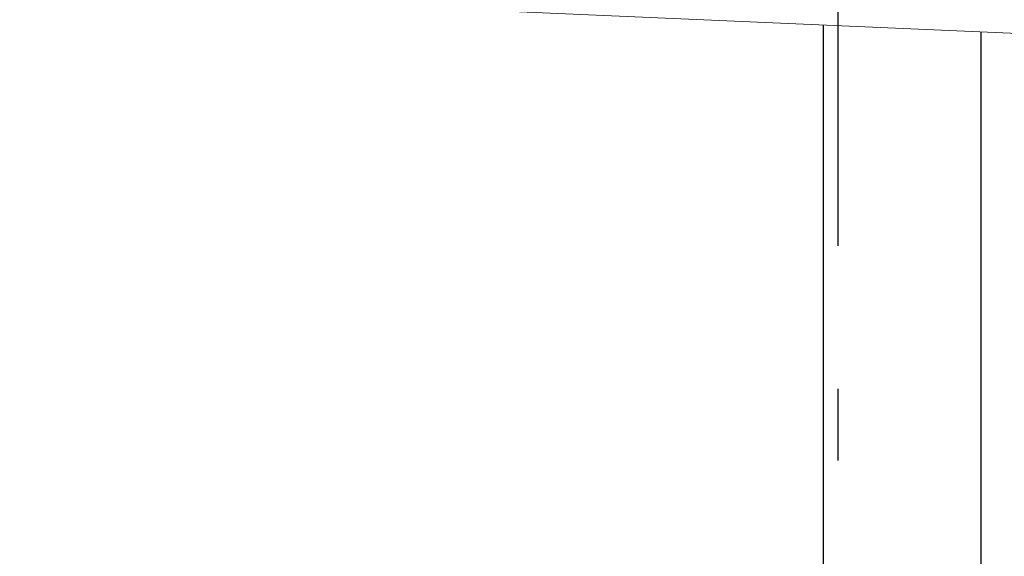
# Model space of a CAD drawing. Header units: millimetres. Extents: x -82116 to -59247, y -2070 to 13065.
# Tile 30 of 73: x -69245 to -68557, y 6399 to 6773. Entities that reach past the tile are written whole.
import ezdxf
from ezdxf.enums import TextEntityAlignment as Align

# ---------------------------------------------------------------- set-up
doc = ezdxf.new("R2010")
doc.units = ezdxf.units.MM
doc.header["$LTSCALE"] = 0.5
doc.header["$MEASUREMENT"] = 0
doc.linetypes.add('Akselinje', pattern=[1500, 1000, -200, 100, -200])
doc.linetypes.add('PLINE', pattern=[0])
for name, color, linetype in [('232- Ikke-bærende yttervegger', 7, 'Continuous'), ('242- Ikke-bærende innervegger', 7, 'Continuous'), ('256- Faste himlinger og overflatebehandling (Skravur)(Nye konstruksjoner)', 7, 'Continuous'), ('82-- Modullinjer', 7, 'Continuous')]:
    doc.layers.add(name, color=color, linetype=linetype)
doc.layers.add('236- Innvendig kledning og overflate(Nye konstruksjoner)', color=7, linetype='Continuous', lineweight=0)
doc.styles.add('GENERATED_STYLE_1', font='arial.ttf')

# ---------------------------------------------------------------- blocks, each defined once
blk = doc.blocks.new('Standard grid marker[4]', base_point=(-68673.16, 12565.45))
at = {"layer": '82-- Modullinjer', "linetype": 'Akselinje'}
blk.add_line((-68673.16, 12365.45), (-68673.16, 1550), dxfattribs=at)
at = {"layer": '82-- Modullinjer', "style": 'GENERATED_STYLE_1'}
for tag, p in [('AC_MarkerText_1_0', (-68673.16, 12902.95)), ('AC_MarkerText_1_1', (-68673.16, 1187.5))]:
    blk.add_attdef(tag, text='', height=175, rotation=360, dxfattribs=at).set_placement(p, align=Align.TOP_CENTER)

msp = doc.modelspace()

# ---------------------------------------------------------------- hatches: boundary and pattern name
at = {"layer": '256- Faste himlinger og overflatebehandling (Skravur)(Nye konstruksjoner)', "linetype": 'Continuous'}
h = msp.add_hatch(dxfattribs=at)
h.set_pattern_fill('Gips', color=256, style=0, pattern_type=2)
h.set_pattern_definition([(357.5, (0, 0), (3.77755, 86.52011), [0, -50]), (357.5, (26.865, 42.17), (3.77755, 86.52011), [0, -50])])
h.paths.add_polyline_path([(-69600.66, 6809.85), (-67885.66, 6734.97), (-67885.66, 6747.48), (-69600.66, 6822.36)])

# ---------------------------------------------------------------- linework, layer by layer
at = {"layer": '232- Ikke-bærende yttervegger', "linetype": 'PLINE'}
msp.add_line((-68573.16, 6764.98), (-68573.16, 6320), dxfattribs=at)
at = {"layer": '236- Innvendig kledning og overflate(Nye konstruksjoner)', "linetype": 'PLINE'}
msp.add_line((-69600.66, 6809.85), (-61528.16, 6457.39), dxfattribs=at)
at = {"layer": '242- Ikke-bærende innervegger', "linetype": 'PLINE'}
msp.add_line((-68683.16, 6320), (-68683.16, 6769.79), dxfattribs=at)

# ---------------------------------------------------------------- block references
at = {"layer": '82-- Modullinjer', "linetype": 'PLINE'}
msp.add_blockref('Standard grid marker[4]', (-68673.16, 12565.45), dxfattribs=at)

doc.saveas('drawing.dxf')
